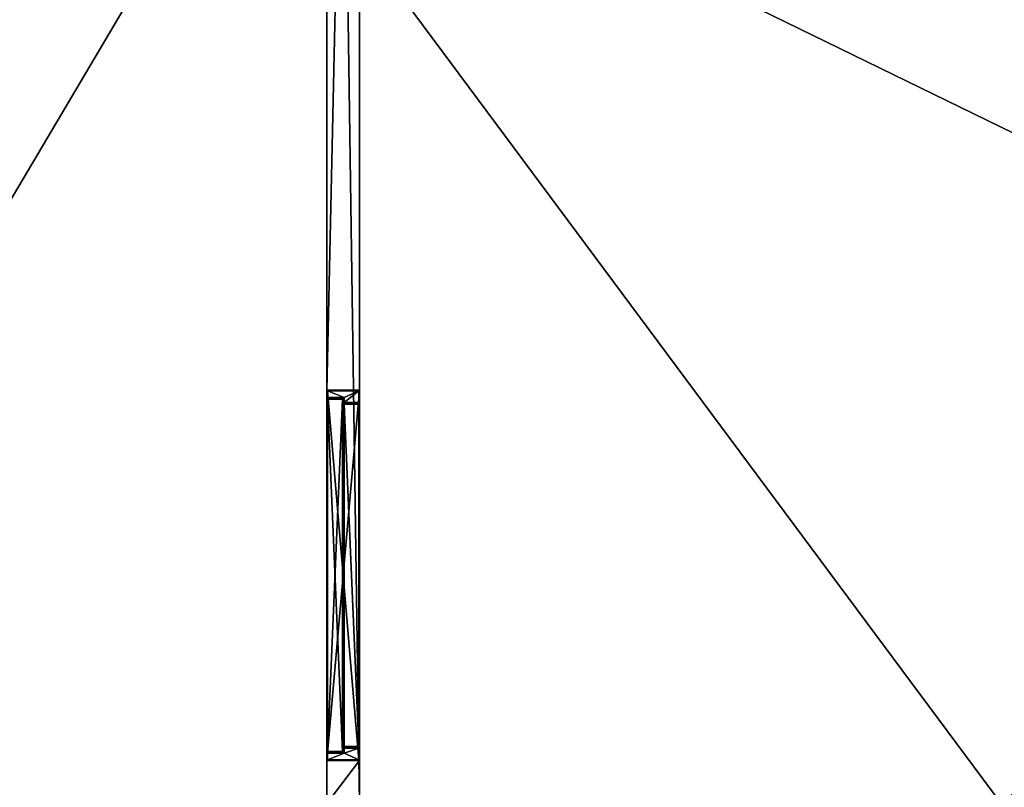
# Model space of a CAD drawing. Header units: inches. Extents: x -706 to 746, y -844 to 519.
# Tile 57 of 256: x -160 to -66, y -282 to -208. Entities that reach past the tile are written whole.
import ezdxf

# ---------------------------------------------------------------- set-up
doc = ezdxf.new("R2010")
doc.units = ezdxf.units.IN
doc.header["$MEASUREMENT"] = 0
for name, color, linetype, true_color in [('00_ground', 73, 'Continuous', 0x8fe057), ('01_walls', 252, 'Continuous', 0x8a8a8a), ('02_ceilings', 251, 'Continuous', 0x565656), ('03_woodwork', 34, 'Continuous', 0xb1581a)]:
    doc.layers.add(name, color=color, linetype=linetype, true_color=true_color)

msp = doc.modelspace()

# ---------------------------------------------------------------- meshes
at = {"layer": '00_ground', "color": 251, "true_color": 0x565656}
mesh = msp.add_polyface(dxfattribs=at)
corners = [(745.801, -489.505, -11.798), (745.801, -489.505, 0.013), (745.801, 519.417, -11.798), (745.801, 519.417, 0.013), (-706.155, 519.417, -11.798), (-706.155, 519.417, 0.013), (-706.155, -491.348, -11.798), (-706.155, -491.348, 0.013), (-59.091, -491.349, -11.798), (-59.091, -491.349, 0.013), (-77.405, -295.913, -11.798), (-77.405, -295.913, 0.013), (-239.061, -295.913, -11.798), (-239.061, -295.913, 0.013), (-239.061, -54.669, -11.798), (-239.061, -54.669, 0.013), (214.88, -54.669, -11.798), (214.88, -54.669, 0.013), (214.88, -295.913, -11.798), (214.88, -295.913, 0.013), (187.32, -295.913, -11.798), (187.32, -295.913, 0.013), (187.32, -489.505, -11.798), (187.32, -489.505, 0.013)]
mesh.append_faces([[corners[k] for k in face] for face in [(22, 18, 0, 22), (0, 18, 2, 0), (6, 12, 8, 6), (1, 19, 23, 1), (9, 13, 7, 9), (7, 13, 5, 7)]], dxfattribs={"vtx0": -1, "vtx1": -1, "vtx3": -1, "color": 251})
mesh.append_faces([[corners[k] for k in face] for face in [(16, 4, 2, 16), (4, 14, 12, 4), (15, 3, 5, 15), (3, 17, 19, 3)]], dxfattribs={"vtx0": -1, "vtx2": -1, "vtx3": -1, "color": 251})
mesh.append_faces([[corners[k] for k in face] for face in [(0, 3, 1, 0), (2, 5, 3, 2), (4, 7, 5, 4), (6, 9, 7, 6), (8, 11, 9, 8), (10, 13, 11, 10), (12, 15, 13, 12), (14, 17, 15, 14), (16, 19, 17, 16), (18, 21, 19, 18), (20, 23, 21, 20), (22, 1, 23, 22), (8, 12, 10, 8), (23, 19, 21, 23)]], dxfattribs={"vtx0": -1, "vtx3": -1, "color": 251})
mesh.append_faces([[corners[k] for k in face] for face in [(16, 14, 4, 16), (18, 16, 2, 18), (6, 4, 12, 6), (15, 17, 3, 15), (13, 15, 5, 13), (1, 3, 19, 1)]], dxfattribs={"vtx1": -1, "vtx2": -1, "vtx3": -1, "color": 251})
mesh.append_faces([[corners[k] for k in face] for face in [(0, 2, 3, 0), (2, 4, 5, 2), (4, 6, 7, 4), (6, 8, 9, 6), (8, 10, 11, 8), (10, 12, 13, 10), (12, 14, 15, 12), (14, 16, 17, 14), (16, 18, 19, 16), (18, 20, 21, 18), (20, 22, 23, 20), (22, 0, 1, 22), (22, 20, 18, 22), (9, 11, 13, 9)]], dxfattribs={"vtx2": -1, "vtx3": -1, "color": 251})
at = {"layer": '01_walls', "color": 251, "true_color": 0x565656}
mesh = msp.add_polyface(dxfattribs=at)
corners = [(-130.4, -67.393, -94.475), (-127.25, -67.393, -94.475), (-130.4, -69.362, -94.475), (-127.25, -69.362, -94.475), (-130.4, -69.362, -11.798), (-127.25, -69.362, -11.798), (-130.4, -100.858, -11.798), (-127.25, -100.858, -11.798), (-130.4, -100.858, -94.475), (-127.25, -100.858, -94.475), (-130.4, -243.783, -94.475), (-127.25, -243.783, -94.475), (-130.4, -243.783, -11.798), (-127.25, -243.783, -11.798), (-130.4, -279.216, -11.798), (-127.25, -279.216, -11.798), (-130.4, -279.216, -94.475), (-127.25, -279.216, -94.475), (-130.4, -283.315, -94.475), (-127.25, -283.315, -94.475), (-130.4, -283.315, 0.013), (-127.25, -283.315, 0.013), (-130.4, -67.393, 0.013), (-127.25, -67.393, 0.013)]
mesh.append_faces([[corners[k] for k in face] for face in [(4, 12, 22, 4), (15, 7, 21, 15)]], dxfattribs={"vtx0": -1, "vtx1": -1, "vtx2": -1, "vtx3": -1, "color": 251})
mesh.append_faces([[corners[k] for k in face] for face in [(0, 4, 22, 0), (19, 15, 21, 19)]], dxfattribs={"vtx0": -1, "vtx1": -1, "vtx3": -1, "color": 251})
mesh.append_faces([[corners[k] for k in face] for face in [(12, 20, 22, 12), (7, 23, 21, 7)]], dxfattribs={"vtx0": -1, "vtx2": -1, "vtx3": -1, "color": 251})
mesh.append_faces([[corners[k] for k in face] for face in [(18, 14, 16, 18), (10, 6, 8, 10), (1, 5, 3, 1), (9, 13, 11, 9), (2, 1, 3, 2), (4, 3, 5, 4), (6, 5, 7, 6), (8, 7, 9, 8), (10, 9, 11, 10), (12, 11, 13, 12), (14, 13, 15, 14), (16, 15, 17, 16), (18, 17, 19, 18), (20, 19, 21, 20), (22, 21, 23, 22), (0, 23, 1, 0)]], dxfattribs={"vtx0": -1, "vtx3": -1, "color": 251})
mesh.append_faces([[corners[k] for k in face] for face in [(12, 14, 20, 12), (18, 20, 14, 18), (10, 12, 6, 10), (7, 5, 23, 7), (1, 23, 5, 1), (9, 7, 13, 9)]], dxfattribs={"vtx1": -1, "vtx2": -1, "vtx3": -1, "color": 251})
mesh.append_faces([[corners[k] for k in face] for face in [(2, 4, 0, 2), (17, 15, 19, 17)]], dxfattribs={"vtx1": -1, "vtx3": -1, "color": 251})
mesh.append_faces([[corners[k] for k in face] for face in [(2, 0, 1, 2), (4, 2, 3, 4), (6, 4, 5, 6), (8, 6, 7, 8), (10, 8, 9, 10), (12, 10, 11, 12), (14, 12, 13, 14), (16, 14, 15, 16), (18, 16, 17, 18), (20, 18, 19, 20), (22, 20, 21, 22), (0, 22, 23, 0)]], dxfattribs={"vtx2": -1, "vtx3": -1, "color": 251})
at = {"layer": '02_ceilings'}
mesh = msp.add_polyface(dxfattribs=at)
corners = [(202.281, 376.413, 0.013), (202.281, 376.413, 7.887), (-226.463, 376.413, 0.013), (-226.463, 376.413, 7.887), (-226.463, -60.968, 0.013), (-226.463, -60.968, 7.887), (-239.061, -60.968, 0.013), (-239.061, -60.968, 7.887), (-239.061, -140.339, 0.013), (-239.061, -140.339, 7.887), (-226.463, -140.339, 0.013), (-226.463, -140.339, 7.887), (-226.463, -349.453, 0.013), (-226.463, -349.453, 7.887), (202.281, -349.453, 0.013), (202.281, -349.453, 7.887), (202.281, -59.393, 0.013), (202.281, -59.393, 7.887), (-62.286, -59.393, 0.013), (-62.286, -59.393, 7.887), (-62.286, 63.561, 0.013), (-62.286, 63.561, 7.887), (118.029, 63.561, 0.013), (118.029, 63.561, 7.887), (118.029, 71.435, 0.013), (118.029, 71.435, 7.887), (202.281, 71.435, 0.013), (202.281, 71.435, 7.887), (-60.593, -67.267, 0.013), (-60.593, -67.267, 7.887), (89.014, -67.267, 0.013), (89.014, -67.267, 7.887), (89.014, -102.826, 0.013), (89.014, -102.826, 7.887), (-60.593, -102.826, 0.013), (-60.593, -102.826, 7.887), (-239.061, 376.413, 0.013), (-239.061, -349.453, 0.013), (-239.061, 376.413, 7.887)]
mesh.append_faces([[corners[k] for k in face] for face in [(2, 24, 20, 2), (30, 4, 16, 30), (14, 10, 32, 14), (21, 25, 3, 21), (17, 5, 31, 17), (15, 33, 11, 15)]], dxfattribs={"vtx0": -1, "vtx1": -1, "vtx2": -1, "vtx3": -1})
mesh.append_faces([[corners[k] for k in face] for face in [(14, 32, 16, 14)]], dxfattribs={"vtx0": -1, "vtx1": -1, "vtx3": -1})
mesh.append_faces([[corners[k] for k in face] for face in [(2, 26, 24, 2), (2, 20, 18, 2), (4, 18, 16, 4), (6, 28, 34, 6), (10, 34, 32, 10), (25, 1, 3, 25), (19, 3, 5, 19), (29, 5, 7, 29), (17, 31, 33, 17), (35, 7, 9, 35), (33, 9, 11, 33)]], dxfattribs={"vtx0": -1, "vtx2": -1, "vtx3": -1})
mesh.append_faces([[corners[k] for k in face] for face in [(0, 3, 1, 0), (2, 5, 3, 2), (4, 7, 5, 4), (6, 9, 7, 6), (8, 11, 9, 8), (10, 13, 11, 10), (12, 15, 13, 12), (14, 17, 15, 14), (16, 19, 17, 16), (18, 21, 19, 18), (20, 23, 21, 20), (22, 25, 23, 22), (24, 27, 25, 24), (26, 1, 27, 26), (28, 31, 29, 28), (30, 33, 31, 30), (32, 35, 33, 32), (34, 29, 35, 34), (15, 11, 13, 15)]], dxfattribs={"vtx0": -1, "vtx3": -1})
mesh.append_faces([[corners[k] for k in face] for face in [(4, 2, 18, 4), (30, 28, 4, 30), (6, 4, 28, 6), (32, 30, 16, 32), (8, 6, 34, 8), (10, 8, 34, 10), (19, 21, 3, 19), (17, 19, 5, 17), (29, 31, 5, 29), (35, 29, 7, 35), (33, 35, 9, 33), (15, 17, 33, 15)]], dxfattribs={"vtx1": -1, "vtx2": -1, "vtx3": -1})
mesh.append_faces([[corners[k] for k in face] for face in [(12, 10, 14, 12)]], dxfattribs={"vtx1": -1, "vtx3": -1})
mesh.append_faces([[corners[k] for k in face] for face in [(0, 2, 3, 0), (2, 4, 5, 2), (4, 6, 7, 4), (6, 8, 9, 6), (8, 10, 11, 8), (10, 12, 13, 10), (12, 14, 15, 12), (14, 16, 17, 14), (16, 18, 19, 16), (18, 20, 21, 18), (20, 22, 23, 20), (22, 24, 25, 22), (24, 26, 27, 24), (26, 0, 1, 26), (28, 30, 31, 28), (30, 32, 33, 30), (32, 34, 35, 32), (34, 28, 29, 34), (2, 0, 26, 2), (24, 22, 20, 24), (25, 27, 1, 25), (21, 23, 25, 21)]], dxfattribs={"vtx2": -1, "vtx3": -1})
mesh = msp.add_polyface(dxfattribs=at)
corners = [(202.281, -336.855, 102.375), (202.281, -336.855, 110.249), (202.281, -59.393, 102.375), (202.281, -59.393, 110.249), (-62.286, -59.393, 102.375), (-62.286, -59.393, 110.249), (-62.286, 63.561, 102.375), (-62.286, 63.561, 110.249), (118.029, 63.561, 102.375), (118.029, 63.561, 110.249), (118.029, 71.435, 102.375), (118.029, 71.435, 110.249), (202.281, 71.435, 102.375), (202.281, 71.435, 110.249), (202.281, 363.815, 102.375), (202.281, 363.815, 110.249), (-226.463, 363.815, 102.375), (-226.463, 363.815, 110.249), (-226.463, -336.855, 102.375), (-226.463, -336.855, 110.249), (116.202, 326.974, 102.375), (116.202, 326.974, 110.249), (116.202, 287.604, 102.375), (116.202, 287.604, 110.249), (76.832, 287.604, 102.375), (76.832, 287.604, 110.249), (76.832, 326.974, 102.375), (76.832, 326.974, 110.249), (61.362, 326.974, 102.375), (61.362, 326.974, 110.249), (61.362, 287.604, 102.375), (61.362, 287.604, 110.249), (21.992, 287.604, 102.375), (21.992, 287.604, 110.249), (21.992, 326.974, 102.375), (21.992, 326.974, 110.249)]
mesh.append_faces([[corners[k] for k in face] for face in [(20, 28, 14, 20), (32, 24, 10, 32), (16, 32, 10, 16), (16, 10, 6, 16), (35, 27, 17, 35), (13, 23, 31, 13), (11, 33, 17, 11), (7, 11, 17, 7)]], dxfattribs={"vtx0": -1, "vtx1": -1, "vtx2": -1, "vtx3": -1})
mesh.append_faces([[corners[k] for k in face] for face in [(18, 4, 0, 18), (1, 5, 19, 1), (19, 5, 17, 19)]], dxfattribs={"vtx0": -1, "vtx1": -1, "vtx3": -1})
mesh.append_faces([[corners[k] for k in face] for face in [(28, 16, 14, 28), (16, 34, 32, 16), (30, 26, 24, 30), (22, 14, 12, 22), (24, 12, 10, 24), (16, 6, 4, 16), (27, 15, 17, 27), (15, 21, 23, 15), (25, 29, 31, 25), (11, 31, 33, 11)]], dxfattribs={"vtx0": -1, "vtx2": -1, "vtx3": -1})
mesh.append_faces([[corners[k] for k in face] for face in [(0, 3, 1, 0), (2, 5, 3, 2), (4, 7, 5, 4), (6, 9, 7, 6), (8, 11, 9, 8), (10, 13, 11, 10), (12, 15, 13, 12), (14, 17, 15, 14), (16, 19, 17, 16), (18, 1, 19, 18), (20, 23, 21, 20), (22, 25, 23, 22), (24, 27, 25, 24), (26, 21, 27, 26), (28, 31, 29, 28), (30, 33, 31, 30), (32, 35, 33, 32), (34, 29, 35, 34), (0, 4, 2, 0)]], dxfattribs={"vtx0": -1, "vtx3": -1})
mesh.append_faces([[corners[k] for k in face] for face in [(28, 34, 16, 28), (30, 28, 26, 30), (22, 20, 14, 22), (24, 22, 12, 24), (18, 16, 4, 18), (27, 21, 15, 27), (25, 27, 29, 25), (33, 35, 17, 33), (13, 15, 23, 13), (11, 13, 31, 11), (5, 7, 17, 5)]], dxfattribs={"vtx1": -1, "vtx2": -1, "vtx3": -1})
mesh.append_faces([[corners[k] for k in face] for face in [(0, 2, 3, 0), (2, 4, 5, 2), (4, 6, 7, 4), (6, 8, 9, 6), (8, 10, 11, 8), (10, 12, 13, 10), (12, 14, 15, 12), (14, 16, 17, 14), (16, 18, 19, 16), (18, 0, 1, 18), (20, 22, 23, 20), (22, 24, 25, 22), (24, 26, 27, 24), (26, 20, 21, 26), (28, 30, 31, 28), (30, 32, 33, 30), (32, 34, 35, 32), (34, 28, 29, 34), (10, 8, 6, 10), (7, 9, 11, 7), (1, 3, 5, 1)]], dxfattribs={"vtx2": -1, "vtx3": -1})
mesh = msp.add_polyface(dxfattribs=at)
corners = [(202.281, -67.267, -106.286), (202.281, -67.267, -94.475), (-226.463, -67.267, -106.286), (-226.463, -67.267, -94.475), (-226.463, -283.315, -106.286), (-226.463, -283.315, -94.475), (-65.932, -283.315, -106.286), (-65.932, -283.315, -94.475), (-61.498, -330.891, -106.286), (-61.498, -330.891, -94.475), (-61.498, -343.489, -106.286), (-61.498, -343.489, -94.475), (174.722, -343.489, -106.286), (174.722, -343.489, -94.475), (174.722, -283.315, -106.286), (174.722, -283.315, -94.475), (202.281, -283.315, -106.286), (202.281, -283.315, -94.475), (202.281, -343.489, -106.286)]
mesh.append_faces([[corners[k] for k in face] for face in [(12, 8, 14, 12)]], dxfattribs={"vtx0": -1, "vtx1": -1, "vtx3": -1})
mesh.append_faces([[corners[k] for k in face] for face in [(6, 2, 0, 6), (6, 0, 16, 6), (15, 1, 3, 15), (15, 3, 5, 15), (15, 7, 9, 15)]], dxfattribs={"vtx0": -1, "vtx2": -1, "vtx3": -1})
mesh.append_faces([[corners[k] for k in face] for face in [(0, 3, 1, 0), (2, 5, 3, 2), (4, 7, 5, 4), (6, 9, 7, 6), (8, 11, 9, 8), (10, 13, 11, 10), (12, 15, 13, 12), (14, 17, 15, 14), (16, 1, 17, 16), (13, 9, 11, 13)]], dxfattribs={"vtx0": -1, "vtx3": -1})
mesh.append_faces([[corners[k] for k in face] for face in [(8, 6, 14, 8), (13, 15, 9, 13)]], dxfattribs={"vtx1": -1, "vtx2": -1, "vtx3": -1})
mesh.append_faces([[corners[k] for k in face] for face in [(10, 8, 12, 10)]], dxfattribs={"vtx1": -1, "vtx3": -1})
mesh.append_faces([[corners[k] for k in face] for face in [(0, 2, 3, 0), (2, 4, 5, 2), (4, 6, 7, 4), (6, 8, 9, 6), (8, 10, 11, 8), (10, 12, 13, 10), (12, 14, 15, 12), (14, 16, 17, 14), (16, 0, 1, 16), (6, 4, 2, 6), (15, 17, 1, 15)]], dxfattribs={"vtx2": -1, "vtx3": -1})
at = {"layer": '03_woodwork', "color": 251, "true_color": 0x565656}
mesh = msp.add_polyface(dxfattribs=at)
corners = [(-130.321, -244.491, -94.475), (-130.4, -243.861, -94.397), (-130.4, -243.861, -11.988), (-130.4, -279.026, -11.877), (-130.4, -279.137, -94.397), (-130.4, -278.507, -94.397), (-128.825, -244.649, -12.776), (-128.746, -244.491, -94.475), (-128.746, -244.964, -94.475), (-127.329, -244.964, -94.475), (-127.329, -243.783, -94.397), (-127.329, -243.861, -11.798), (-127.329, -279.216, -11.877), (-127.329, -279.137, -94.475), (-128.904, -278.428, -94.397), (-127.329, -278.034, -94.475), (-128.825, -278.034, -94.397), (-128.825, -278.238, -12.664), (-128.825, -278.034, -13.091), (-128.825, -244.964, -13.091), (-127.25, -244.964, -12.979), (-127.329, -277.956, -13.137), (-130.4, -279.216, -94.475), (-130.4, -279.216, -11.798), (-130.4, -243.783, -94.475), (-127.25, -279.216, -94.475), (-130.321, -244.57, -12.664), (-130.4, -278.396, -12.507), (-130.321, -244.57, -94.397), (-130.4, -244.491, -94.397), (-130.321, -243.783, -94.397), (-130.321, -243.861, -94.475), (-130.4, -243.973, -11.877), (-130.321, -243.861, -11.798), (-130.321, -243.783, -11.877), (-130.4, -279.137, -11.988), (-130.321, -279.216, -11.877), (-130.321, -279.137, -11.798), (-130.321, -279.137, -94.475), (-130.321, -279.216, -94.397), (-130.321, -278.428, -94.397), (-130.321, -278.507, -94.475), (-128.825, -244.76, -12.664), (-128.904, -244.649, -12.586), (-128.904, -244.57, -12.664), (-128.825, -244.649, -94.397), (-128.904, -244.57, -94.397), (-128.746, -245.042, -94.397), (-128.825, -244.964, -94.397), (-127.25, -244.964, -94.397), (-127.329, -245.042, -94.397), (-127.25, -243.861, -94.397), (-127.329, -243.861, -94.475), (-127.25, -243.861, -11.877), (-127.329, -243.783, -11.877), (-127.25, -279.137, -11.877), (-127.329, -279.137, -11.798), (-127.25, -279.137, -94.397), (-127.329, -279.216, -94.397), (-128.825, -278.35, -94.397), (-128.746, -278.507, -94.475), (-127.329, -277.956, -94.397), (-127.25, -278.034, -94.397), (-128.746, -277.956, -94.397), (-128.746, -278.034, -94.475), (-128.825, -278.35, -12.776), (-128.904, -278.428, -12.664), (-128.904, -278.35, -12.586), (-128.825, -277.923, -12.979), (-128.746, -277.877, -13.058), (-128.746, -277.956, -13.137), (-128.746, -245.042, -13.137), (-128.746, -245.121, -13.058), (-128.825, -245.075, -12.979), (-127.329, -245.121, -13.058), (-127.329, -245.042, -13.137), (-127.329, -277.877, -13.058), (-127.25, -278.034, -12.979), (-130.321, -244.649, -12.586), (-130.4, -244.603, -12.507), (-130.4, -244.491, -12.618), (-130.321, -278.35, -12.586), (-130.321, -278.428, -12.664), (-130.4, -278.507, -12.618)]
mesh.append_faces([[corners[k] for k in face] for face in [(52, 7, 31, 52), (55, 20, 53, 55)]], dxfattribs={"vtx0": -1, "vtx1": -1, "vtx3": -1, "color": 251})
mesh.append_faces([[corners[k] for k in face] for face in [(52, 8, 7, 52), (60, 15, 13, 60), (60, 13, 38, 60), (55, 62, 77, 55), (55, 77, 20, 55), (20, 51, 53, 20)]], dxfattribs={"vtx0": -1, "vtx2": -1, "vtx3": -1, "color": 251})
mesh.append_faces([[corners[k] for k in face] for face in [(41, 60, 38, 41)]], dxfattribs={"vtx1": -1, "vtx3": -1, "color": 251})
mesh.append_faces([[corners[k] for k in face] for face in [(52, 9, 8, 52), (7, 0, 31, 7), (30, 34, 54, 30), (54, 10, 30, 54), (33, 37, 56, 33), (56, 11, 33, 56), (36, 39, 58, 36), (58, 12, 36, 58), (60, 64, 15, 60), (3, 32, 79, 3), (79, 27, 3, 79), (73, 68, 17, 73), (17, 42, 73, 17), (75, 71, 47, 75), (47, 50, 75, 47), (55, 57, 62, 55), (20, 49, 51, 20), (61, 63, 70, 61), (70, 21, 61, 70), (76, 69, 72, 76), (72, 74, 76, 72), (1, 29, 80, 1), (80, 2, 1, 80), (4, 35, 83, 4), (83, 5, 4, 83), (78, 43, 67, 78), (67, 81, 78, 67), (46, 44, 26, 46), (26, 28, 46, 26), (45, 48, 19, 45), (19, 6, 45, 19), (18, 16, 59, 18), (59, 65, 18, 59), (66, 14, 40, 66), (40, 82, 66, 40), (2, 32, 33, 2), (33, 34, 2, 33), (3, 35, 36, 3), (36, 37, 3, 36), (6, 42, 43, 6), (43, 44, 6, 43), (17, 65, 66, 17), (66, 67, 17, 66), (18, 68, 69, 18), (69, 70, 18, 69), (19, 71, 72, 19), (72, 73, 19, 72), (26, 78, 79, 26), (79, 80, 26, 79), (27, 81, 82, 27), (82, 83, 27, 82), (5, 41, 38, 5), (38, 4, 5, 38), (4, 39, 36, 4), (36, 35, 4, 36), (1, 31, 0, 1), (0, 29, 1, 0), (2, 34, 30, 2), (30, 1, 2, 30), (3, 37, 33, 3), (33, 32, 3, 33), (28, 0, 7, 28), (7, 46, 28, 7), (46, 45, 6, 46), (6, 44, 46, 6), (52, 51, 49, 52), (49, 9, 52, 49), (9, 50, 47, 9), (47, 8, 9, 47), (8, 48, 45, 8), (45, 7, 8, 45), (31, 30, 10, 31), (10, 52, 31, 10), (54, 53, 51, 54), (51, 10, 54, 51), (34, 33, 11, 34), (11, 54, 34, 11), (56, 55, 53, 56), (53, 11, 56, 53), (37, 36, 12, 37), (12, 56, 37, 12), (58, 57, 55, 58), (55, 12, 58, 55), (39, 38, 13, 39), (13, 58, 39, 13), (60, 59, 16, 60), (16, 64, 60, 16), (64, 63, 61, 64), (61, 15, 64, 61), (15, 62, 57, 15), (57, 13, 15, 57), (41, 40, 14, 41), (14, 60, 41, 14), (66, 65, 59, 66), (59, 14, 66, 59), (43, 42, 17, 43), (17, 67, 43, 17), (18, 70, 63, 18), (63, 16, 18, 63), (73, 72, 69, 73), (69, 68, 73, 69), (48, 47, 71, 48), (71, 19, 48, 71), (50, 49, 20, 50), (20, 75, 50, 20), (75, 74, 72, 75), (72, 71, 75, 72), (62, 61, 21, 62), (21, 77, 62, 21), (77, 76, 74, 77), (74, 20, 77, 74), (70, 69, 76, 70), (76, 21, 70, 76), (44, 43, 78, 44), (78, 26, 44, 78), (32, 2, 80, 32), (80, 79, 32, 80), (27, 83, 35, 27), (35, 3, 27, 35), (79, 78, 81, 79), (81, 27, 79, 81), (83, 82, 40, 83), (40, 5, 83, 40), (29, 28, 26, 29), (26, 80, 29, 26), (42, 6, 19, 42), (19, 73, 42, 19), (68, 18, 65, 68), (65, 17, 68, 65), (67, 66, 82, 67), (82, 81, 67, 82)]], dxfattribs={"vtx2": -1, "vtx3": -1, "color": 251})
mesh.append_faces([[corners[k] for k in face] for face in [(0, 28, 29, 0), (1, 30, 31, 1), (4, 38, 39, 4), (5, 40, 41, 5), (7, 45, 46, 7), (8, 47, 48, 8), (9, 49, 50, 9), (10, 51, 52, 10), (11, 53, 54, 11), (12, 55, 56, 12), (13, 57, 58, 13), (14, 59, 60, 14), (15, 61, 62, 15), (16, 63, 64, 16), (20, 74, 75, 20), (21, 76, 77, 21)]], dxfattribs={"vtx3": -1, "color": 251})
mesh = msp.add_polyface(dxfattribs=at)
corners = [(-130.321, -278.428, -94.397), (-128.904, -278.35, -94.475), (-130.4, -244.649, -94.397), (-128.904, -244.649, -94.475), (-130.4, -244.649, -12.664), (-128.904, -244.57, -12.664), (-130.321, -278.428, -12.664), (-128.825, -278.35, -12.664), (-130.4, -278.35, -94.397), (-130.321, -278.35, -94.475), (-128.825, -278.35, -94.397), (-128.904, -278.428, -94.397), (-130.321, -244.57, -94.397), (-130.321, -244.649, -94.475), (-128.904, -244.57, -94.397), (-128.825, -244.649, -94.397), (-130.321, -244.649, -12.586), (-130.321, -244.57, -12.664), (-128.904, -244.649, -12.586), (-128.825, -244.649, -12.664), (-130.321, -278.35, -12.586), (-130.4, -278.35, -12.664), (-128.904, -278.35, -12.586), (-128.904, -278.428, -12.664)]
mesh.append_faces([[corners[k] for k in face] for face in [(3, 1, 9, 3), (9, 13, 3, 9), (5, 14, 12, 5), (12, 17, 5, 12), (22, 18, 16, 22), (16, 20, 22, 16), (11, 23, 6, 11), (6, 0, 11, 6), (4, 2, 8, 4), (8, 21, 4, 8), (19, 7, 10, 19), (10, 15, 19, 10), (9, 8, 2, 9), (2, 13, 9, 2), (13, 12, 14, 13), (14, 3, 13, 14), (3, 15, 10, 3), (10, 1, 3, 10), (1, 11, 0, 1), (0, 9, 1, 0), (12, 2, 4, 12), (4, 17, 12, 4), (17, 16, 18, 17), (18, 5, 17, 18), (5, 19, 15, 5), (15, 14, 5, 15), (16, 4, 21, 16), (21, 20, 16, 21), (20, 6, 23, 20), (23, 22, 20, 23), (22, 7, 19, 22), (19, 18, 22, 19), (6, 21, 8, 6), (8, 0, 6, 8), (11, 10, 7, 11), (7, 23, 11, 7)]], dxfattribs={"vtx2": -1, "vtx3": -1, "color": 251})
mesh.append_faces([[corners[k] for k in face] for face in [(0, 8, 9, 0), (1, 10, 11, 1), (2, 12, 13, 2), (3, 14, 15, 3), (4, 16, 17, 4), (5, 18, 19, 5), (6, 20, 21, 6), (7, 22, 23, 7)]], dxfattribs={"vtx3": -1, "color": 251})

doc.saveas('drawing.dxf')
